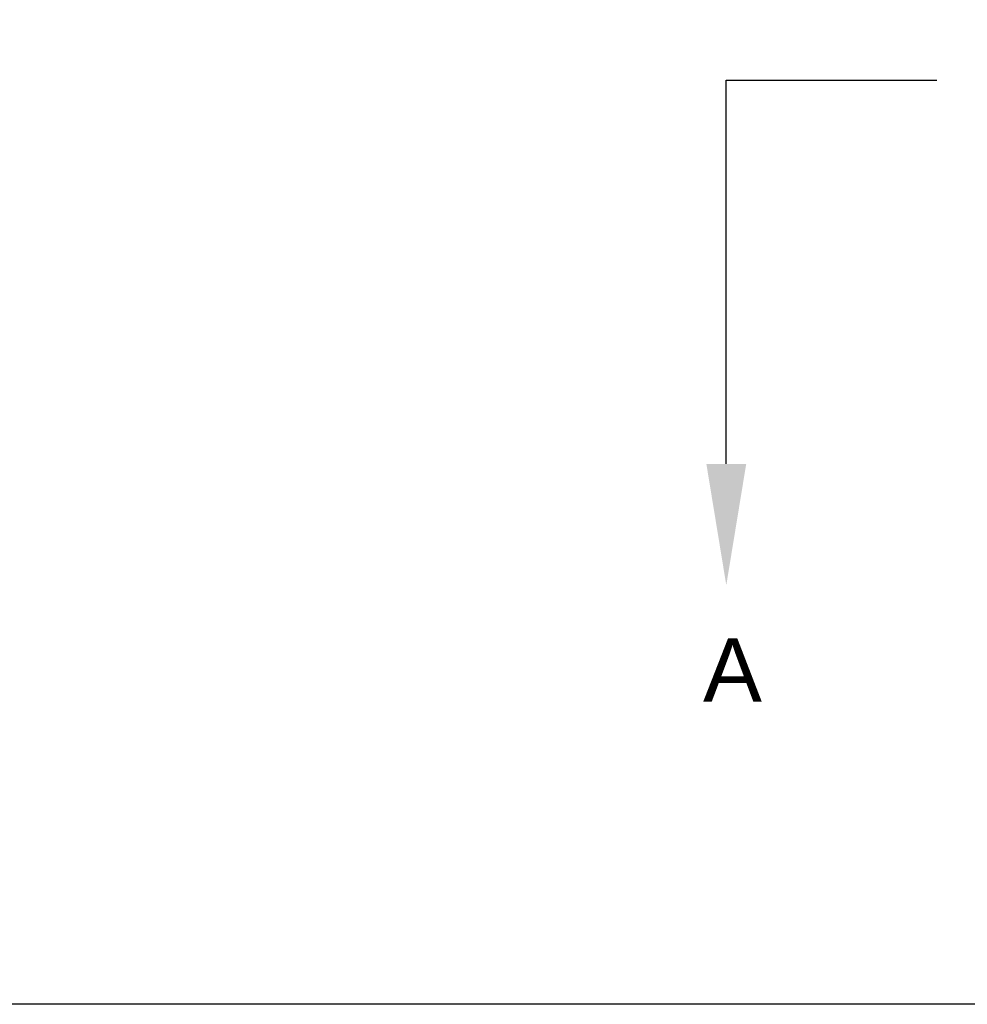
# Model space of a CAD drawing. Header units: inches. Extents: x 170 to 284, y 215 to 248.
# Tile 4 of 256: x 176.1 to 177.5, y 219.91 to 221.38. Entities that reach past the tile are written whole.
import ezdxf
from ezdxf import colors
from ezdxf.entities.mleader import LeaderData, LeaderLine
from ezdxf.math import Vec2, Vec3

# ---------------------------------------------------------------- set-up
doc = ezdxf.new("R2010")
doc.units = ezdxf.units.IN
doc.header["$LTSCALE"] = 0.25
doc.header["$MEASUREMENT"] = 0
doc.linetypes.add('CENTER', pattern=[2, 1.25, -0.25, 0.25, -0.25])
doc.layers.add('RH BENCH MOUNT', color=7, linetype='Continuous')
doc.layers.add('SECTION CUTS', color=6, linetype='CENTER')
doc.styles.add('ARIAL', font='arial.ttf', dxfattribs={"height": 0.09375})
doc.styles.get("Standard").update_dxf_attribs({"font": 'romans.shx'})

msp = doc.modelspace()

# ---------------------------------------------------------------- linework, layer by layer
at = {"layer": 'RH BENCH MOUNT'}
msp.add_line((183.73762, 219.91325), (176.00147, 219.91325), dxfattribs=at)
at = {"layer": 'SECTION CUTS'}
msp.add_line((177.14667, 221.28506), (182.56603, 221.28506), dxfattribs=at)

# ---------------------------------------------------------------- texts
at = {"layer": 'SECTION CUTS', "style": 'ARIAL'}
msp.add_text('A', height=0.09375, dxfattribs=at).set_placement((177.11219, 220.36263))

# ---------------------------------------------------------------- leaders
at = {"layer": 'SECTION CUTS'}
ml = msp.add_multileader_mtext('Standard', dxfattribs=at)
ml.set_content('', color=256)
ml.set_leader_properties()
ml.build(insert=Vec2(0, 0))
ml.multileader.update_dxf_attribs({"dogleg_length": 0, "arrow_head_size": 0.18})
ctx = ml.context
ctx.base_point, ctx.char_height, ctx.arrow_head_size, ctx.landing_gap_size, ctx.plane_origin = Vec3(177.14667, 221.28506), 0.18, 0.18, 0, Vec3(177.14667, 220.53554)
notes = []
notes.append((ctx, [(0, (1, 1, 0), (177.14667, 221.28506), (1, 0), 0, [(0, [(177.14667, 220.53554)], 0, [])])]))
ctx.mtext.insert, ctx.mtext.flow_direction = Vec3(177.14667, 221.37506), 5
for ctx, leaders in notes:
    for number, flags, end, landing, length, lines in leaders:
        leader = LeaderData()
        leader.index, (leader.has_last_leader_line, leader.has_dogleg_vector, leader.attachment_direction) = number, flags
        leader.last_leader_point, leader.dogleg_vector, leader.dogleg_length = Vec3(end), Vec3(landing), length
        for number, points, colour, breaks in lines:
            line = LeaderLine()
            line.index, line.vertices, line.color, line.breaks = number, Vec3.list(points), colors.encode_raw_color(colour), breaks
            leader.lines.append(line)
        ctx.leaders.append(leader)

doc.saveas('drawing.dxf')
